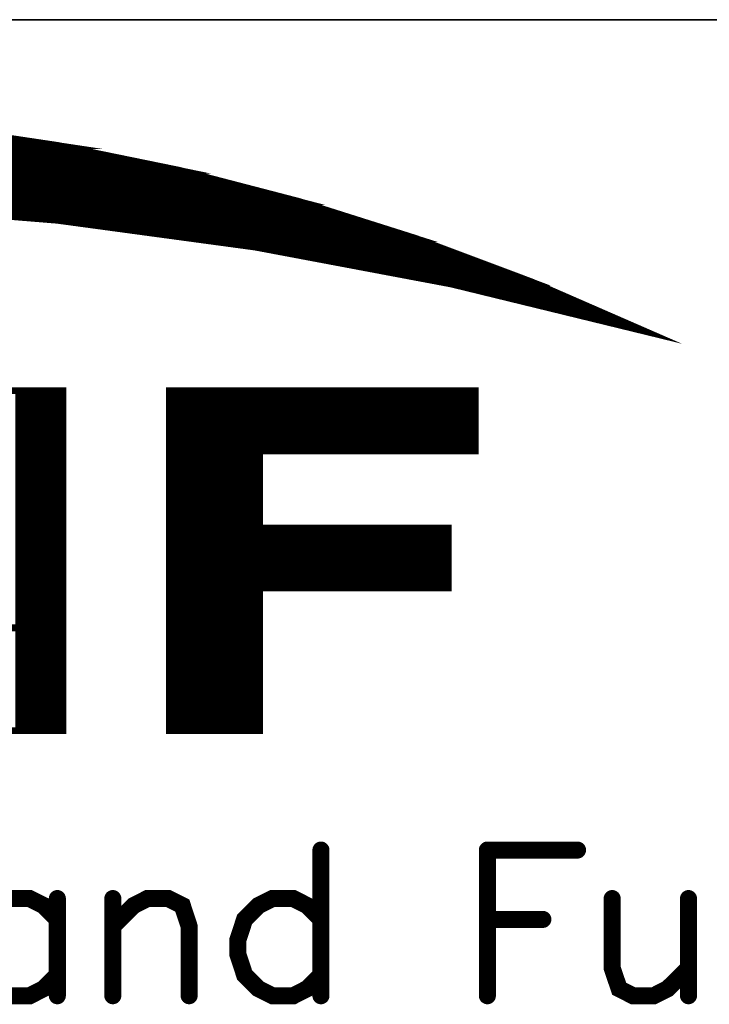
# Model space of a CAD drawing. Header units: millimetres. Extents: x 4497 to 11741, y 5958 to 12619.
# Tile 234 of 256: x 4898 to 4907, y 10683 to 10696. Entities that reach past the tile are written whole.
import ezdxf

# ---------------------------------------------------------------- set-up
doc = ezdxf.new("R2010")
doc.units = ezdxf.units.MM
doc.header["$LTSCALE"] = 0.8
doc.layers.get('0').update_dxf_attribs({"linetype": 'CONTINUOUS', "lineweight": 0})

# ---------------------------------------------------------------- blocks, each defined once
blk = doc.blocks.new('SMOOTH_0$0254')
at = {"const_width": 0.0127}
blk.add_lwpolyline([(-0.00635, 0, 1), (0.00635, 0, 1)], format="xyb", close=True, dxfattribs=at)
blk = doc.blocks.new('SMOOTH_0$064516')
at = {"const_width": 0.0323}
blk.add_lwpolyline([(-0.0161, 0, 1), (0.0161, 0, 1)], format="xyb", close=True, dxfattribs=at)
blk = doc.blocks.new('logo')
at = {"color": 7}
for points, const_width in [([(-3430.835, 5348.306), (-3424.695, 5347.387), (-3418.607, 5346.142), (-3412.596, 5344.579), (-3406.679, 5342.707), (-3400.866, 5340.526), (-3395.172, 5338.044), (-3404.927, 5340.423), (-3414.785, 5342.278), (-3424.738, 5343.626), (-3434.742, 5344.442)], 0.338), ([(-3421.603, 5346.729), (-3469.272, 5346.729)], 0.338), ([(-3470.624, 5346.391), (-3420.251, 5346.391)], 0.338), ([(-3418.222, 5345.884), (-3472.483, 5345.884)], 0.338), ([(-3475.526, 5345.207), (-3415.518, 5345.207)], 0.338), ([(-3474.343, 5345.546), (-3416.87, 5345.546)], 0.338), ([(-3416.194, 5345.376), (-3417.124, 5345.376)], 0.338), ([(-3476.202, 5344.954), (-3414.588, 5344.954)], 0.338), ([(-3430.731, 5344.362), (-3412.137, 5344.362)], 0.338), ([(-3411.63, 5344.193), (-3429.463, 5344.193)], 0.338), ([(-3411.123, 5344.024), (-3427.519, 5344.024)], 0.338), ([(-3410.616, 5343.855), (-3425.406, 5343.855)], 0.338), ([(-3409.263, 5343.348), (-3422.279, 5343.348)], 0.338), ([(-3408.587, 5343.179), (-3420.082, 5343.179)], 0.338), ([(-3407.911, 5343.01), (-3418.898, 5343.01)], 0.338), ([(-3406.39, 5342.503), (-3415.264, 5342.503)], 0.338), ([(-3405.037, 5341.996), (-3412.982, 5341.996)], 0.338), ([(-3411.63, 5341.827), (-3410.954, 5341.827)], 0.338), ([(-3404.192, 5341.658), (-3411.292, 5341.658)], 0.338), ([(-3404.53, 5341.827), (-3410.109, 5341.827)], 0.338), ([(-3403.685, 5341.489), (-3409.855, 5341.489)], 0.338), ([(-3402.84, 5341.151), (-3408.756, 5341.151)], 0.338), ([(-3403.178, 5341.32), (-3403.77, 5341.32)], 0.338), ([(-3402.333, 5340.982), (-3406.981, 5340.982)], 0.338), ([(-3401.995, 5340.813), (-3406.136, 5340.813)], 0.338), ([(-3402.417, 5340.644), (-3401.403, 5340.643)], 0.338), ([(-3403.516, 5340.305), (-3400.642, 5340.305)], 0.338), ([(-3400.304, 5340.136), (-3403.009, 5340.136)], 0.338), ([(-3399.797, 5339.967), (-3402.417, 5339.967)], 0.338), ([(-3399.29, 5339.798), (-3401.826, 5339.798)], 0.338), ([(-3399.121, 5339.629), (-3401.15, 5339.629)], 0.338), ([(-3398.783, 5339.46), (-3400.389, 5339.46)], 0.338), ([(-3398.276, 5339.291), (-3399.544, 5339.291)], 0.338), ([(-3398.952, 5339.122), (-3397.769, 5339.122)], 0.338), ([(-3398.445, 5338.953), (-3397.431, 5338.953)], 0.338), ([(-3397.6, 5338.784), (-3397.093, 5338.784)], 0.338), ([(-3426.674, 5334.981), (-3426.674, 5318.077)], 0.338), ([(-3426.421, 5334.981), (-3426.421, 5318.077)], 0.338), ([(-3426.167, 5334.981), (-3426.167, 5318.077)], 0.338), ([(-3425.913, 5334.981), (-3425.913, 5318.077)], 0.338), ([(-3425.66, 5334.981), (-3425.66, 5318.077)], 0.338), ([(-3425.406, 5334.981), (-3425.406, 5318.077)], 0.338), ([(-3425.153, 5334.981), (-3425.153, 5318.077)], 0.338), ([(-3424.899, 5334.981), (-3424.899, 5318.077)], 0.338), ([(-3424.646, 5334.981), (-3424.646, 5318.077)], 0.338), ([(-3419.067, 5334.896), (-3403.77, 5334.896)], 0.338), ([(-3419.067, 5334.643), (-3403.77, 5334.643)], 0.338), ([(-3419.067, 5334.389), (-3403.77, 5334.389)], 0.338), ([(-3419.067, 5334.136), (-3403.77, 5334.136)], 0.338), ([(-3419.067, 5333.882), (-3403.77, 5333.882)], 0.338), ([(-3419.067, 5333.628), (-3403.77, 5333.628)], 0.338), ([(-3419.067, 5333.375), (-3403.77, 5333.375)], 0.338), ([(-3419.067, 5333.121), (-3403.77, 5333.121)], 0.338), ([(-3419.067, 5332.868), (-3403.77, 5332.868)], 0.338), ([(-3419.067, 5332.614), (-3403.77, 5332.614)], 0.338), ([(-3419.067, 5332.361), (-3403.77, 5332.361)], 0.338), ([(-3419.067, 5332.107), (-3403.77, 5332.107)], 0.338), ([(-3419.067, 5331.769), (-3414.588, 5331.769)], 0.338), ([(-3419.067, 5331.515), (-3414.588, 5331.515)], 0.338), ([(-3419.067, 5331.262), (-3414.588, 5331.262)], 0.338), ([(-3419.067, 5331.008), (-3414.588, 5331.008)], 0.338), ([(-3419.067, 5330.755), (-3414.588, 5330.755)], 0.338), ([(-3419.067, 5330.501), (-3414.588, 5330.501)], 0.338), ([(-3419.067, 5330.248), (-3414.588, 5330.248)], 0.338), ([(-3419.067, 5329.994), (-3414.588, 5329.994)], 0.338), ([(-3419.067, 5329.741), (-3414.588, 5329.741)], 0.338), ([(-3419.067, 5329.487), (-3414.588, 5329.487)], 0.338), ([(-3419.067, 5329.233), (-3414.588, 5329.233)], 0.338), ([(-3419.067, 5328.98), (-3414.588, 5328.98)], 0.338), ([(-3419.067, 5328.726), (-3414.588, 5328.726)], 0.338), ([(-3419.067, 5328.473), (-3414.588, 5328.473)], 0.338), ([(-3419.067, 5328.219), (-3414.588, 5328.219)], 0.338), ([(-3419.067, 5327.797), (-3405.206, 5327.797)], 0.338), ([(-3418.983, 5328.05), (-3405.122, 5328.05)], 0.338), ([(-3419.067, 5327.543), (-3405.206, 5327.543)], 0.338), ([(-3419.067, 5327.29), (-3405.206, 5327.29)], 0.338), ([(-3419.067, 5327.036), (-3405.206, 5327.036)], 0.338), ([(-3419.067, 5326.782), (-3405.206, 5326.782)], 0.338), ([(-3419.067, 5326.529), (-3405.206, 5326.529)], 0.338), ([(-3419.067, 5326.275), (-3405.206, 5326.275)], 0.338), ([(-3419.067, 5326.022), (-3405.206, 5326.022)], 0.338), ([(-3419.067, 5325.768), (-3405.206, 5325.768)], 0.338), ([(-3419.067, 5325.515), (-3405.206, 5325.515)], 0.338), ([(-3419.067, 5325.261), (-3405.206, 5325.261)], 0.338), ([(-3419.067, 5324.923), (-3414.588, 5324.923)], 0.338), ([(-3419.067, 5324.669), (-3414.588, 5324.669)], 0.338), ([(-3419.067, 5324.416), (-3414.588, 5324.416)], 0.338), ([(-3419.067, 5324.162), (-3414.588, 5324.162)], 0.338), ([(-3419.067, 5323.909), (-3414.588, 5323.909)], 0.338), ([(-3419.067, 5323.655), (-3414.588, 5323.655)], 0.338), ([(-3419.067, 5323.402), (-3414.588, 5323.402)], 0.338), ([(-3419.067, 5323.148), (-3414.588, 5323.148)], 0.338), ([(-3419.067, 5322.895), (-3414.588, 5322.895)], 0.338), ([(-3419.067, 5322.641), (-3414.588, 5322.641)], 0.338), ([(-3419.067, 5322.387), (-3414.588, 5322.387)], 0.338), ([(-3419.067, 5322.134), (-3414.588, 5322.134)], 0.338), ([(-3419.067, 5321.88), (-3414.588, 5321.88)], 0.338), ([(-3419.067, 5321.627), (-3414.588, 5321.627)], 0.338), ([(-3419.067, 5321.373), (-3414.588, 5321.373)], 0.338), ([(-3419.067, 5321.12), (-3414.588, 5321.12)], 0.338), ([(-3419.067, 5320.866), (-3414.588, 5320.866)], 0.338), ([(-3419.067, 5320.613), (-3414.588, 5320.613)], 0.338), ([(-3419.067, 5320.359), (-3414.588, 5320.359)], 0.338), ([(-3419.067, 5320.105), (-3414.588, 5320.105)], 0.338), ([(-3419.067, 5319.852), (-3414.588, 5319.852)], 0.338), ([(-3419.067, 5319.598), (-3414.588, 5319.598)], 0.338), ([(-3419.067, 5319.345), (-3414.588, 5319.345)], 0.338), ([(-3419.067, 5319.091), (-3414.588, 5319.091)], 0.338), ([(-3419.067, 5318.838), (-3414.588, 5318.838)], 0.338), ([(-3419.067, 5318.584), (-3414.588, 5318.584)], 0.338), ([(-3419.067, 5318.331), (-3414.588, 5318.331)], 0.338), ([(-3419.067, 5318.077), (-3414.588, 5318.077)], 0.338), ([(-3411.479, 5311.965), (-3411.479, 5304.641)], 0.859), ([(-3403.107, 5311.965), (-3398.573, 5311.965)], 0.859), ([(-3403.107, 5311.965), (-3403.107, 5304.641)], 0.859), ([(-3424.738, 5308.479), (-3425.433, 5309.175), (-3426.129, 5309.527), (-3427.176, 5309.527), (-3427.872, 5309.175), (-3428.576, 5308.479), (-3428.92, 5307.431), (-3428.92, 5306.736), (-3428.576, 5305.688), (-3427.872, 5304.993), (-3427.176, 5304.641), (-3426.129, 5304.641), (-3425.433, 5304.993), (-3424.738, 5305.688)], 0.859), ([(-3424.738, 5309.527), (-3424.738, 5304.641)], 0.859), ([(-3421.947, 5308.127), (-3420.899, 5309.175), (-3420.204, 5309.527), (-3419.156, 5309.527), (-3418.452, 5309.175), (-3418.109, 5308.127), (-3418.109, 5304.641)], 0.859), ([(-3421.947, 5309.527), (-3421.947, 5304.641)], 0.859), ([(-3411.479, 5308.479), (-3412.175, 5309.175), (-3412.87, 5309.527), (-3413.918, 5309.527), (-3414.622, 5309.175), (-3415.318, 5308.479), (-3415.661, 5307.431), (-3415.661, 5306.736), (-3415.318, 5305.688), (-3414.622, 5304.993), (-3413.918, 5304.641), (-3412.87, 5304.641), (-3412.175, 5304.993), (-3411.479, 5305.688)], 0.859), ([(-3396.83, 5309.527), (-3396.83, 5306.032), (-3396.478, 5304.993), (-3395.782, 5304.641), (-3394.734, 5304.641), (-3394.039, 5304.993), (-3392.991, 5306.032)], 0.859), ([(-3392.991, 5309.527), (-3392.991, 5304.641)], 0.859), ([(-3403.107, 5308.479), (-3400.316, 5308.479)], 0.859)]:
    blk.add_lwpolyline(points, dxfattribs=dict(at, const_width=const_width))
at = {"color": 7, "const_width": 0.338}
for points in [[(-3465.91, 5347.379), (-3461.851, 5348.057), (-3429.228, 5348.057), (-3424.695, 5347.379)], [(-3467.914, 5347.044), (-3465.91, 5347.379), (-3424.695, 5347.379), (-3423.06, 5347.044)], [(-3472.036, 5346.133), (-3467.922, 5347.044), (-3423.06, 5347.044), (-3418.615, 5346.133)], [(-3473.976, 5345.704), (-3472.036, 5346.133), (-3418.607, 5346.133), (-3416.958, 5345.704)], [(-3477.436, 5344.751), (-3473.976, 5345.704), (-3416.958, 5345.704), (-3413.297, 5344.751)], [(-3438.577, 5344.571), (-3444.771, 5344.751), (-3413.297, 5344.751), (-3412.604, 5344.571)], [(-3434.742, 5344.459), (-3438.577, 5344.571), (-3412.604, 5344.571), (-3412.251, 5344.459)], [(-3424.738, 5343.635), (-3434.733, 5344.459), (-3412.251, 5344.459), (-3409.642, 5343.635)], [(-3417.781, 5342.699), (-3424.729, 5343.635), (-3409.642, 5343.635), (-3406.679, 5342.699)], [(-3414.785, 5342.295), (-3417.781, 5342.699), (-3406.679, 5342.699), (-3405.603, 5342.295)], [(-3405.382, 5340.517), (-3414.785, 5342.295), (-3405.603, 5342.295), (-3400.866, 5340.517)], [(-3404.927, 5340.432), (-3405.382, 5340.517), (-3400.866, 5340.517), (-3400.669, 5340.432)], [(-3395.275, 5338.079), (-3404.919, 5340.432), (-3400.669, 5340.432), (-3395.275, 5338.079)], [(-3428.645, 5323.137), (-3428.645, 5335.065), (-3424.454, 5335.065), (-3424.454, 5323.137)], [(-3419.096, 5332.033), (-3419.096, 5335.065), (-3403.708, 5335.065), (-3403.708, 5332.033)], [(-3419.096, 5328.152), (-3419.096, 5332.033), (-3414.562, 5332.033), (-3414.562, 5328.152)], [(-3419.096, 5325.147), (-3419.096, 5328.152), (-3405.065, 5328.152), (-3405.065, 5325.147)], [(-3419.096, 5317.968), (-3419.096, 5325.147), (-3414.562, 5325.147), (-3414.562, 5317.968)], [(-3428.937, 5317.968), (-3432.669, 5323.137), (-3424.454, 5323.137), (-3424.454, 5317.968)]]:
    blk.add_lwpolyline(points, close=True, dxfattribs=at)
at = {"color": 7, "xscale": 13.31, "yscale": 13.31, "zscale": 13.31}
for name, p in [('SMOOTH_0$0254', (-3424.695, 5347.387)), ('SMOOTH_0$0254', (-3424.695, 5347.379)), ('SMOOTH_0$0254', (-3424.695, 5347.379)), ('SMOOTH_0$0254', (-3423.06, 5347.044)), ('SMOOTH_0$0254', (-3423.06, 5347.044)), ('SMOOTH_0$0254', (-3421.603, 5346.729)), ('SMOOTH_0$0254', (-3420.251, 5346.391)), ('SMOOTH_0$0254', (-3418.615, 5346.133)), ('SMOOTH_0$0254', (-3418.607, 5346.142)), ('SMOOTH_0$0254', (-3418.607, 5346.133)), ('SMOOTH_0$0254', (-3418.222, 5345.884)), ('SMOOTH_0$0254', (-3416.958, 5345.704)), ('SMOOTH_0$0254', (-3416.958, 5345.704)), ('SMOOTH_0$0254', (-3417.124, 5345.376)), ('SMOOTH_0$0254', (-3416.87, 5345.546)), ('SMOOTH_0$0254', (-3416.194, 5345.376)), ('SMOOTH_0$0254', (-3415.518, 5345.207)), ('SMOOTH_0$0254', (-3414.588, 5344.954)), ('SMOOTH_0$0254', (-3413.297, 5344.751)), ('SMOOTH_0$0254', (-3413.297, 5344.751)), ('SMOOTH_0$0254', (-3412.604, 5344.571)), ('SMOOTH_0$0254', (-3412.604, 5344.571)), ('SMOOTH_0$0254', (-3412.596, 5344.579)), ('SMOOTH_0$0254', (-3412.251, 5344.459)), ('SMOOTH_0$0254', (-3412.251, 5344.459)), ('SMOOTH_0$0254', (-3412.137, 5344.362)), ('SMOOTH_0$0254', (-3411.63, 5344.193)), ('SMOOTH_0$0254', (-3425.406, 5343.855)), ('SMOOTH_0$0254', (-3424.738, 5343.635)), ('SMOOTH_0$0254', (-3424.738, 5343.626)), ('SMOOTH_0$0254', (-3424.729, 5343.635)), ('SMOOTH_0$0254', (-3411.123, 5344.024)), ('SMOOTH_0$0254', (-3410.616, 5343.855)), ('SMOOTH_0$0254', (-3409.642, 5343.635)), ('SMOOTH_0$0254', (-3409.642, 5343.635)), ('SMOOTH_0$0254', (-3422.279, 5343.348)), ('SMOOTH_0$0254', (-3420.082, 5343.179)), ('SMOOTH_0$0254', (-3409.263, 5343.348)), ('SMOOTH_0$0254', (-3408.587, 5343.179)), ('SMOOTH_0$0254', (-3418.898, 5343.01)), ('SMOOTH_0$0254', (-3417.781, 5342.699)), ('SMOOTH_0$0254', (-3417.781, 5342.699)), ('SMOOTH_0$0254', (-3407.911, 5343.01)), ('SMOOTH_0$0254', (-3406.679, 5342.707)), ('SMOOTH_0$0254', (-3406.679, 5342.699)), ('SMOOTH_0$0254', (-3406.679, 5342.699)), ('SMOOTH_0$0254', (-3415.264, 5342.503)), ('SMOOTH_0$0254', (-3414.785, 5342.295)), ('SMOOTH_0$0254', (-3414.785, 5342.295)), ('SMOOTH_0$0254', (-3414.785, 5342.278)), ('SMOOTH_0$0254', (-3406.39, 5342.503)), ('SMOOTH_0$0254', (-3405.603, 5342.295)), ('SMOOTH_0$0254', (-3405.603, 5342.295)), ('SMOOTH_0$0254', (-3412.982, 5341.996)), ('SMOOTH_0$0254', (-3411.63, 5341.827)), ('SMOOTH_0$0254', (-3411.292, 5341.658)), ('SMOOTH_0$0254', (-3410.954, 5341.827)), ('SMOOTH_0$0254', (-3410.109, 5341.827)), ('SMOOTH_0$0254', (-3405.037, 5341.996)), ('SMOOTH_0$0254', (-3404.53, 5341.827)), ('SMOOTH_0$0254', (-3404.192, 5341.658)), ('SMOOTH_0$0254', (-3409.855, 5341.489)), ('SMOOTH_0$0254', (-3408.756, 5341.151)), ('SMOOTH_0$0254', (-3403.77, 5341.32)), ('SMOOTH_0$0254', (-3403.685, 5341.489)), ('SMOOTH_0$0254', (-3403.178, 5341.32)), ('SMOOTH_0$0254', (-3402.84, 5341.151)), ('SMOOTH_0$0254', (-3406.981, 5340.982)), ('SMOOTH_0$0254', (-3406.136, 5340.813)), ('SMOOTH_0$0254', (-3402.417, 5340.644)), ('SMOOTH_0$0254', (-3402.333, 5340.982)), ('SMOOTH_0$0254', (-3401.995, 5340.813)), ('SMOOTH_0$0254', (-3401.403, 5340.643)), ('SMOOTH_0$0254', (-3405.382, 5340.517)), ('SMOOTH_0$0254', (-3405.382, 5340.517)), ('SMOOTH_0$0254', (-3404.927, 5340.432)), ('SMOOTH_0$0254', (-3404.927, 5340.423)), ('SMOOTH_0$0254', (-3404.919, 5340.432)), ('SMOOTH_0$0254', (-3403.516, 5340.305)), ('SMOOTH_0$0254', (-3403.009, 5340.136)), ('SMOOTH_0$0254', (-3400.866, 5340.526)), ('SMOOTH_0$0254', (-3400.866, 5340.517)), ('SMOOTH_0$0254', (-3400.866, 5340.517)), ('SMOOTH_0$0254', (-3400.669, 5340.432)), ('SMOOTH_0$0254', (-3400.669, 5340.432)), ('SMOOTH_0$0254', (-3400.642, 5340.305)), ('SMOOTH_0$0254', (-3400.304, 5340.136)), ('SMOOTH_0$0254', (-3402.417, 5339.967)), ('SMOOTH_0$0254', (-3401.826, 5339.798)), ('SMOOTH_0$0254', (-3401.15, 5339.629)), ('SMOOTH_0$0254', (-3399.797, 5339.967)), ('SMOOTH_0$0254', (-3399.29, 5339.798)), ('SMOOTH_0$0254', (-3399.121, 5339.629)), ('SMOOTH_0$0254', (-3400.389, 5339.46)), ('SMOOTH_0$0254', (-3399.544, 5339.291)), ('SMOOTH_0$0254', (-3398.783, 5339.46)), ('SMOOTH_0$0254', (-3398.276, 5339.291)), ('SMOOTH_0$0254', (-3398.952, 5339.122)), ('SMOOTH_0$0254', (-3398.445, 5338.953)), ('SMOOTH_0$0254', (-3397.769, 5339.122)), ('SMOOTH_0$0254', (-3397.6, 5338.784)), ('SMOOTH_0$0254', (-3397.431, 5338.953)), ('SMOOTH_0$0254', (-3397.093, 5338.784)), ('SMOOTH_0$0254', (-3395.275, 5338.079)), ('SMOOTH_0$0254', (-3395.275, 5338.079)), ('SMOOTH_0$0254', (-3395.172, 5338.044)), ('SMOOTH_0$0254', (-3426.674, 5334.981)), ('SMOOTH_0$0254', (-3426.421, 5334.981)), ('SMOOTH_0$0254', (-3426.167, 5334.981)), ('SMOOTH_0$0254', (-3425.913, 5334.981)), ('SMOOTH_0$0254', (-3425.66, 5334.981)), ('SMOOTH_0$0254', (-3425.406, 5334.981)), ('SMOOTH_0$0254', (-3425.153, 5334.981)), ('SMOOTH_0$0254', (-3424.899, 5334.981)), ('SMOOTH_0$0254', (-3424.646, 5334.981)), ('SMOOTH_0$0254', (-3424.454, 5335.065)), ('SMOOTH_0$0254', (-3419.096, 5335.065)), ('SMOOTH_0$0254', (-3419.067, 5334.896)), ('SMOOTH_0$0254', (-3403.77, 5334.896)), ('SMOOTH_0$0254', (-3403.708, 5335.065)), ('SMOOTH_0$0254', (-3419.067, 5334.643)), ('SMOOTH_0$0254', (-3419.067, 5334.389)), ('SMOOTH_0$0254', (-3403.77, 5334.643)), ('SMOOTH_0$0254', (-3403.77, 5334.389)), ('SMOOTH_0$0254', (-3419.067, 5334.136)), ('SMOOTH_0$0254', (-3419.067, 5333.882)), ('SMOOTH_0$0254', (-3403.77, 5334.136)), ('SMOOTH_0$0254', (-3403.77, 5333.882)), ('SMOOTH_0$0254', (-3419.067, 5333.628)), ('SMOOTH_0$0254', (-3419.067, 5333.375)), ('SMOOTH_0$0254', (-3403.77, 5333.628)), ('SMOOTH_0$0254', (-3403.77, 5333.375)), ('SMOOTH_0$0254', (-3419.067, 5333.121)), ('SMOOTH_0$0254', (-3419.067, 5332.868)), ('SMOOTH_0$0254', (-3403.77, 5333.121)), ('SMOOTH_0$0254', (-3403.77, 5332.868)), ('SMOOTH_0$0254', (-3419.067, 5332.614)), ('SMOOTH_0$0254', (-3419.067, 5332.361)), ('SMOOTH_0$0254', (-3403.77, 5332.614)), ('SMOOTH_0$0254', (-3403.77, 5332.361)), ('SMOOTH_0$0254', (-3419.096, 5332.033)), ('SMOOTH_0$0254', (-3419.096, 5332.033)), ('SMOOTH_0$0254', (-3419.067, 5332.107)), ('SMOOTH_0$0254', (-3419.067, 5331.769)), ('SMOOTH_0$0254', (-3414.588, 5331.769)), ('SMOOTH_0$0254', (-3414.562, 5332.033)), ('SMOOTH_0$0254', (-3403.77, 5332.107)), ('SMOOTH_0$0254', (-3403.708, 5332.033)), ('SMOOTH_0$0254', (-3419.067, 5331.515)), ('SMOOTH_0$0254', (-3419.067, 5331.262)), ('SMOOTH_0$0254', (-3414.588, 5331.515)), ('SMOOTH_0$0254', (-3414.588, 5331.262)), ('SMOOTH_0$0254', (-3419.067, 5331.008)), ('SMOOTH_0$0254', (-3419.067, 5330.755)), ('SMOOTH_0$0254', (-3414.588, 5331.008)), ('SMOOTH_0$0254', (-3414.588, 5330.755)), ('SMOOTH_0$0254', (-3419.067, 5330.501)), ('SMOOTH_0$0254', (-3419.067, 5330.248)), ('SMOOTH_0$0254', (-3414.588, 5330.501)), ('SMOOTH_0$0254', (-3414.588, 5330.248)), ('SMOOTH_0$0254', (-3419.067, 5329.994)), ('SMOOTH_0$0254', (-3419.067, 5329.741)), ('SMOOTH_0$0254', (-3414.588, 5329.994)), ('SMOOTH_0$0254', (-3414.588, 5329.741)), ('SMOOTH_0$0254', (-3419.067, 5329.487)), ('SMOOTH_0$0254', (-3419.067, 5329.233)), ('SMOOTH_0$0254', (-3414.588, 5329.487)), ('SMOOTH_0$0254', (-3414.588, 5329.233)), ('SMOOTH_0$0254', (-3419.067, 5328.98)), ('SMOOTH_0$0254', (-3414.588, 5328.98)), ('SMOOTH_0$0254', (-3419.067, 5328.726)), ('SMOOTH_0$0254', (-3419.067, 5328.473)), ('SMOOTH_0$0254', (-3414.588, 5328.726)), ('SMOOTH_0$0254', (-3414.588, 5328.473)), ('SMOOTH_0$0254', (-3419.096, 5328.152)), ('SMOOTH_0$0254', (-3419.096, 5328.152)), ('SMOOTH_0$0254', (-3419.067, 5328.219)), ('SMOOTH_0$0254', (-3419.067, 5327.797)), ('SMOOTH_0$0254', (-3418.983, 5328.05)), ('SMOOTH_0$0254', (-3414.588, 5328.219)), ('SMOOTH_0$0254', (-3414.562, 5328.152)), ('SMOOTH_0$0254', (-3405.206, 5327.797)), ('SMOOTH_0$0254', (-3405.122, 5328.05)), ('SMOOTH_0$0254', (-3405.065, 5328.152)), ('SMOOTH_0$0254', (-3419.067, 5327.543)), ('SMOOTH_0$0254', (-3419.067, 5327.29)), ('SMOOTH_0$0254', (-3405.206, 5327.543)), ('SMOOTH_0$0254', (-3405.206, 5327.29)), ('SMOOTH_0$0254', (-3419.067, 5327.036)), ('SMOOTH_0$0254', (-3419.067, 5326.782)), ('SMOOTH_0$0254', (-3405.206, 5327.036)), ('SMOOTH_0$0254', (-3405.206, 5326.782)), ('SMOOTH_0$0254', (-3419.067, 5326.529)), ('SMOOTH_0$0254', (-3419.067, 5326.275)), ('SMOOTH_0$0254', (-3405.206, 5326.529)), ('SMOOTH_0$0254', (-3405.206, 5326.275)), ('SMOOTH_0$0254', (-3419.067, 5326.022)), ('SMOOTH_0$0254', (-3419.067, 5325.768)), ('SMOOTH_0$0254', (-3405.206, 5326.022)), ('SMOOTH_0$0254', (-3405.206, 5325.768)), ('SMOOTH_0$0254', (-3419.067, 5325.515)), ('SMOOTH_0$0254', (-3405.206, 5325.515)), ('SMOOTH_0$0254', (-3419.096, 5325.147)), ('SMOOTH_0$0254', (-3419.096, 5325.147)), ('SMOOTH_0$0254', (-3419.067, 5325.261)), ('SMOOTH_0$0254', (-3419.067, 5324.923)), ('SMOOTH_0$0254', (-3414.588, 5324.923)), ('SMOOTH_0$0254', (-3414.562, 5325.147)), ('SMOOTH_0$0254', (-3405.206, 5325.261)), ('SMOOTH_0$0254', (-3405.065, 5325.147)), ('SMOOTH_0$0254', (-3419.067, 5324.669)), ('SMOOTH_0$0254', (-3419.067, 5324.416)), ('SMOOTH_0$0254', (-3414.588, 5324.669)), ('SMOOTH_0$0254', (-3414.588, 5324.416)), ('SMOOTH_0$0254', (-3419.067, 5324.162)), ('SMOOTH_0$0254', (-3419.067, 5323.909)), ('SMOOTH_0$0254', (-3414.588, 5324.162)), ('SMOOTH_0$0254', (-3414.588, 5323.909)), ('SMOOTH_0$0254', (-3419.067, 5323.655)), ('SMOOTH_0$0254', (-3419.067, 5323.402)), ('SMOOTH_0$0254', (-3414.588, 5323.655)), ('SMOOTH_0$0254', (-3414.588, 5323.402)), ('SMOOTH_0$0254', (-3424.454, 5323.137)), ('SMOOTH_0$0254', (-3424.454, 5323.137)), ('SMOOTH_0$0254', (-3419.067, 5323.148)), ('SMOOTH_0$0254', (-3419.067, 5322.895)), ('SMOOTH_0$0254', (-3414.588, 5323.148)), ('SMOOTH_0$0254', (-3414.588, 5322.895)), ('SMOOTH_0$0254', (-3419.067, 5322.641)), ('SMOOTH_0$0254', (-3419.067, 5322.387)), ('SMOOTH_0$0254', (-3414.588, 5322.641)), ('SMOOTH_0$0254', (-3414.588, 5322.387)), ('SMOOTH_0$0254', (-3419.067, 5322.134)), ('SMOOTH_0$0254', (-3419.067, 5321.88)), ('SMOOTH_0$0254', (-3414.588, 5322.134)), ('SMOOTH_0$0254', (-3414.588, 5321.88)), ('SMOOTH_0$0254', (-3419.067, 5321.627)), ('SMOOTH_0$0254', (-3419.067, 5321.373)), ('SMOOTH_0$0254', (-3414.588, 5321.627)), ('SMOOTH_0$0254', (-3414.588, 5321.373)), ('SMOOTH_0$0254', (-3419.067, 5321.12)), ('SMOOTH_0$0254', (-3419.067, 5320.866)), ('SMOOTH_0$0254', (-3414.588, 5321.12)), ('SMOOTH_0$0254', (-3414.588, 5320.866)), ('SMOOTH_0$0254', (-3419.067, 5320.613)), ('SMOOTH_0$0254', (-3419.067, 5320.359)), ('SMOOTH_0$0254', (-3414.588, 5320.613)), ('SMOOTH_0$0254', (-3414.588, 5320.359)), ('SMOOTH_0$0254', (-3419.067, 5320.105)), ('SMOOTH_0$0254', (-3419.067, 5319.852)), ('SMOOTH_0$0254', (-3414.588, 5320.105)), ('SMOOTH_0$0254', (-3414.588, 5319.852)), ('SMOOTH_0$0254', (-3419.067, 5319.598)), ('SMOOTH_0$0254', (-3419.067, 5319.345)), ('SMOOTH_0$0254', (-3414.588, 5319.598)), ('SMOOTH_0$0254', (-3414.588, 5319.345)), ('SMOOTH_0$0254', (-3419.067, 5319.091)), ('SMOOTH_0$0254', (-3419.067, 5318.838)), ('SMOOTH_0$0254', (-3414.588, 5319.091)), ('SMOOTH_0$0254', (-3414.588, 5318.838)), ('SMOOTH_0$0254', (-3419.067, 5318.584)), ('SMOOTH_0$0254', (-3414.588, 5318.584)), ('SMOOTH_0$0254', (-3426.674, 5318.077)), ('SMOOTH_0$0254', (-3426.421, 5318.077)), ('SMOOTH_0$0254', (-3426.167, 5318.077)), ('SMOOTH_0$0254', (-3425.913, 5318.077)), ('SMOOTH_0$0254', (-3425.66, 5318.077)), ('SMOOTH_0$0254', (-3425.406, 5318.077)), ('SMOOTH_0$0254', (-3425.153, 5318.077)), ('SMOOTH_0$0254', (-3424.899, 5318.077)), ('SMOOTH_0$0254', (-3424.646, 5318.077)), ('SMOOTH_0$0254', (-3424.454, 5317.968)), ('SMOOTH_0$0254', (-3419.096, 5317.968)), ('SMOOTH_0$0254', (-3419.067, 5318.331)), ('SMOOTH_0$0254', (-3419.067, 5318.077)), ('SMOOTH_0$0254', (-3414.588, 5318.331)), ('SMOOTH_0$0254', (-3414.588, 5318.077)), ('SMOOTH_0$0254', (-3414.562, 5317.968)), ('SMOOTH_0$064516', (-3411.479, 5311.965)), ('SMOOTH_0$064516', (-3403.107, 5311.965)), ('SMOOTH_0$064516', (-3403.107, 5311.965)), ('SMOOTH_0$064516', (-3398.573, 5311.965)), ('SMOOTH_0$064516', (-3426.129, 5309.527)), ('SMOOTH_0$064516', (-3425.433, 5309.175)), ('SMOOTH_0$064516', (-3424.738, 5309.527)), ('SMOOTH_0$064516', (-3421.947, 5309.527)), ('SMOOTH_0$064516', (-3420.899, 5309.175)), ('SMOOTH_0$064516', (-3420.204, 5309.527)), ('SMOOTH_0$064516', (-3419.156, 5309.527)), ('SMOOTH_0$064516', (-3418.452, 5309.175)), ('SMOOTH_0$064516', (-3414.622, 5309.175)), ('SMOOTH_0$064516', (-3413.918, 5309.527)), ('SMOOTH_0$064516', (-3412.87, 5309.527)), ('SMOOTH_0$064516', (-3412.175, 5309.175)), ('SMOOTH_0$064516', (-3396.83, 5309.527)), ('SMOOTH_0$064516', (-3392.991, 5309.527)), ('SMOOTH_0$064516', (-3424.738, 5308.479)), ('SMOOTH_0$064516', (-3415.318, 5308.479)), ('SMOOTH_0$064516', (-3411.479, 5308.479)), ('SMOOTH_0$064516', (-3403.107, 5308.479)), ('SMOOTH_0$064516', (-3400.316, 5308.479)), ('SMOOTH_0$064516', (-3421.947, 5308.127)), ('SMOOTH_0$064516', (-3418.109, 5308.127)), ('SMOOTH_0$064516', (-3415.661, 5307.431)), ('SMOOTH_0$064516', (-3415.661, 5306.736)), ('SMOOTH_0$064516', (-3396.83, 5306.032)), ('SMOOTH_0$064516', (-3392.991, 5306.032)), ('SMOOTH_0$064516', (-3424.738, 5305.688)), ('SMOOTH_0$064516', (-3415.318, 5305.688)), ('SMOOTH_0$064516', (-3411.479, 5305.688)), ('SMOOTH_0$064516', (-3425.433, 5304.993)), ('SMOOTH_0$064516', (-3414.622, 5304.993)), ('SMOOTH_0$064516', (-3412.175, 5304.993)), ('SMOOTH_0$064516', (-3396.478, 5304.993)), ('SMOOTH_0$064516', (-3394.039, 5304.993)), ('SMOOTH_0$064516', (-3426.129, 5304.641)), ('SMOOTH_0$064516', (-3424.738, 5304.641)), ('SMOOTH_0$064516', (-3421.947, 5304.641)), ('SMOOTH_0$064516', (-3418.109, 5304.641)), ('SMOOTH_0$064516', (-3413.918, 5304.641)), ('SMOOTH_0$064516', (-3412.87, 5304.641)), ('SMOOTH_0$064516', (-3411.479, 5304.641)), ('SMOOTH_0$064516', (-3403.107, 5304.641)), ('SMOOTH_0$064516', (-3395.782, 5304.641)), ('SMOOTH_0$064516', (-3394.734, 5304.641)), ('SMOOTH_0$064516', (-3392.991, 5304.641))]:
    blk.add_blockref(name, p, dxfattribs=at)

msp = doc.modelspace()

# ---------------------------------------------------------------- linework, layer by layer
at = {"color": 7, "linetype": 'Continuous', "lineweight": 35}
msp.add_line((4856.368, 10695.682), (4931.827, 10695.682), dxfattribs=at)

# ---------------------------------------------------------------- block references
at = {"color": 3, "linetype": 'Continuous', "xscale": 0.2477402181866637, "yscale": 0.2477402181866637, "zscale": 0.2477402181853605}
msp.add_blockref('logo', (5747.272, 9369.352), dxfattribs=at)

doc.saveas('drawing.dxf')
